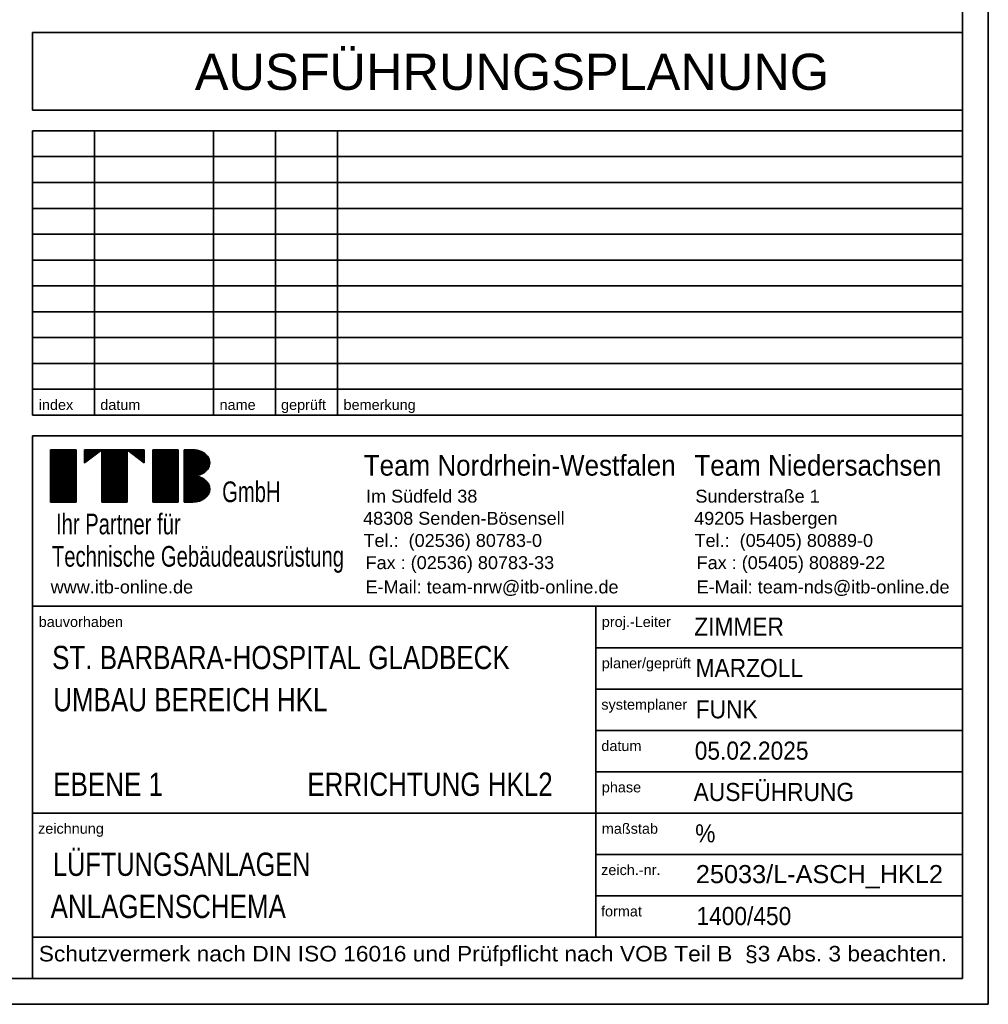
# Model space of a CAD drawing. Extents: x -795 to 605, y 10 to 460.
# Tile 6 of 7: x 417 to 605, y 10 to 200. Entities that reach past the tile are written whole.
import ezdxf

# ---------------------------------------------------------------- set-up
doc = ezdxf.new("R2010")
doc.units = 0
doc.layers.get('0').update_dxf_attribs({"lineweight": 25})
doc.layers.add('Rahmen', color=7, linetype='Continuous', lineweight=35)
doc.layers.add('X_Stempel', color=7, linetype='Continuous', lineweight=35)
doc.styles.get("Standard").update_dxf_attribs({"font": 'arial.ttf'})

# ---------------------------------------------------------------- blocks, each defined once
blk = doc.blocks.new('Blockreferenz-A06A5R5P7Q', base_point=(419.78, 14.99))
at = {"color": 0, "linetype": 'ByBlock', "ltscale": 0.35}
for p, q in [((599.78, 197.99), (419.78, 197.99)), ((419.78, 182.99), (419.78, 197.99)), ((599.78, 182.99), (419.78, 182.99)), ((599.78, 178.99), (419.78, 178.99)), ((419.78, 123.99), (419.78, 178.99)), ((431.78, 123.99), (431.78, 178.99)), ((454.78, 123.99), (454.78, 178.99)), ((466.78, 123.99), (466.78, 178.99)), ((478.78, 123.99), (478.78, 178.99)), ((599.78, 173.99), (419.78, 173.99)), ((599.78, 168.99), (419.78, 168.99)), ((599.78, 163.99), (419.78, 163.99)), ((599.78, 158.99), (419.78, 158.99)), ((599.78, 153.99), (419.78, 153.99)), ((599.78, 148.99), (419.78, 148.99)), ((599.78, 143.99), (419.78, 143.99)), ((599.78, 138.99), (419.78, 138.99)), ((599.78, 133.99), (419.78, 133.99)), ((599.78, 128.99), (419.78, 128.99)), ((599.78, 123.99), (419.78, 123.99)), ((599.78, 119.99), (419.78, 119.99)), ((419.78, 14.99), (419.78, 119.99)), ((599.78, 86.99), (419.78, 86.99)), ((528.78, 22.99), (528.78, 86.99)), ((599.78, 78.99), (528.78, 78.99)), ((599.78, 70.99), (528.78, 70.99)), ((599.78, 62.99), (528.78, 62.99)), ((599.78, 54.99), (528.78, 54.99)), ((599.78, 46.99), (419.78, 46.99)), ((599.78, 38.99), (528.78, 38.99)), ((599.78, 30.99), (528.78, 30.99)), ((599.78, 22.99), (419.78, 22.99)), ((599.78, 14.99), (419.78, 14.99))]:
    blk.add_line(p, q, dxfattribs=at)
at = {"color": 169, "linetype": 'ByBlock', "ltscale": 0.35, "true_color": 0x262f66}
for p, q in [((423.28, 117.29), (428.22, 117.29)), ((423.28, 107.15), (423.28, 117.29)), ((423.28, 117.28), (428.22, 117.28)), ((423.28, 117.22), (428.22, 117.22)), ((423.28, 117.15), (428.22, 117.15)), ((423.28, 117.08), (428.22, 117.08)), ((423.28, 117.02), (428.22, 117.02)), ((423.28, 116.95), (428.22, 116.95)), ((423.28, 116.89), (428.22, 116.89)), ((423.28, 116.82), (428.22, 116.82)), ((423.28, 116.75), (428.22, 116.75)), ((423.28, 116.69), (428.22, 116.69)), ((423.28, 116.62), (428.22, 116.62)), ((423.28, 116.56), (428.22, 116.56)), ((423.28, 116.49), (428.22, 116.49)), ((423.28, 116.42), (428.22, 116.42)), ((423.28, 116.36), (428.22, 116.36)), ((423.28, 116.29), (428.22, 116.29)), ((423.28, 116.23), (428.22, 116.23)), ((428.22, 117.29), (428.22, 107.15)), ((429.86, 117.29), (441.4, 117.29)), ((429.86, 114.75), (429.86, 117.29)), ((433.16, 117.29), (429.86, 114.75)), ((429.86, 117.28), (433.15, 117.28)), ((429.86, 117.22), (433.06, 117.22)), ((429.86, 117.15), (432.98, 117.15)), ((429.86, 117.08), (432.89, 117.08)), ((429.86, 117.02), (432.81, 117.02)), ((429.86, 116.95), (432.72, 116.95)), ((429.86, 116.89), (432.64, 116.89)), ((429.86, 116.82), (432.55, 116.82)), ((429.86, 116.75), (432.46, 116.75)), ((429.86, 116.69), (432.38, 116.69)), ((429.86, 116.62), (432.29, 116.62)), ((429.86, 116.56), (432.21, 116.56)), ((429.86, 116.49), (432.12, 116.49)), ((429.86, 116.42), (432.04, 116.42)), ((429.86, 116.36), (431.95, 116.36)), ((429.86, 116.29), (431.86, 116.29)), ((429.86, 116.23), (431.78, 116.23)), ((433.16, 107.15), (433.16, 117.29)), ((433.16, 107.15), (433.16, 117.29)), ((433.16, 117.28), (438.1, 117.28)), ((433.16, 117.22), (438.1, 117.22)), ((433.16, 117.15), (438.1, 117.15)), ((433.16, 117.08), (438.1, 117.08)), ((433.16, 117.02), (438.1, 117.02)), ((433.16, 116.95), (438.1, 116.95)), ((433.16, 116.89), (438.1, 116.89)), ((433.16, 116.82), (438.1, 116.82)), ((433.16, 116.75), (438.1, 116.75)), ((433.16, 116.69), (438.1, 116.69)), ((433.16, 116.62), (438.1, 116.62)), ((433.16, 116.56), (438.1, 116.56)), ((433.16, 116.49), (438.1, 116.49)), ((433.16, 116.42), (438.1, 116.42)), ((433.16, 116.36), (438.1, 116.36)), ((433.16, 116.29), (438.1, 116.29)), ((433.16, 116.23), (438.1, 116.23)), ((438.1, 117.29), (438.1, 107.15)), ((441.4, 114.75), (438.1, 117.29)), ((441.4, 114.75), (438.1, 117.29)), ((438.11, 117.28), (441.4, 117.28)), ((438.2, 117.22), (441.4, 117.22)), ((438.28, 117.15), (441.4, 117.15)), ((438.37, 117.08), (441.4, 117.08)), ((438.45, 117.02), (441.4, 117.02)), ((438.54, 116.95), (441.4, 116.95)), ((438.62, 116.89), (441.4, 116.89)), ((438.71, 116.82), (441.4, 116.82)), ((438.8, 116.75), (441.4, 116.75)), ((438.88, 116.69), (441.4, 116.69)), ((438.97, 116.62), (441.4, 116.62)), ((439.05, 116.56), (441.4, 116.56)), ((439.14, 116.49), (441.4, 116.49)), ((439.23, 116.42), (441.4, 116.42)), ((439.31, 116.36), (441.4, 116.36)), ((439.4, 116.29), (441.4, 116.29)), ((439.48, 116.23), (441.4, 116.23)), ((441.4, 117.29), (441.4, 114.75)), ((443.04, 117.29), (447.99, 117.29)), ((443.04, 107.15), (443.04, 117.29)), ((443.04, 117.28), (447.99, 117.28)), ((443.04, 117.22), (447.99, 117.22)), ((443.04, 117.15), (447.99, 117.15)), ((443.04, 117.08), (447.99, 117.08)), ((443.04, 117.02), (447.99, 117.02)), ((443.04, 116.95), (447.99, 116.95)), ((443.04, 116.89), (447.99, 116.89)), ((443.04, 116.82), (447.99, 116.82)), ((443.04, 116.75), (447.99, 116.75)), ((443.04, 116.69), (447.99, 116.69)), ((443.04, 116.62), (447.99, 116.62)), ((443.04, 116.56), (447.99, 116.56)), ((443.04, 116.49), (447.99, 116.49)), ((443.04, 116.42), (447.99, 116.42)), ((443.04, 116.36), (447.99, 116.36)), ((443.04, 116.29), (447.99, 116.29)), ((443.04, 116.23), (447.99, 116.23)), ((447.99, 117.29), (447.99, 107.15)), ((449.14, 117.29), (450.79, 117.29)), ((449.14, 107.15), (449.14, 117.29)), ((449.14, 117.28), (451.02, 117.28)), ((449.14, 117.22), (451.57, 117.22)), ((449.14, 117.15), (451.86, 117.15)), ((449.14, 117.08), (452.08, 117.08)), ((449.14, 117.02), (452.27, 117.02)), ((449.14, 116.95), (452.43, 116.95)), ((449.14, 116.89), (452.57, 116.89)), ((449.14, 116.82), (452.69, 116.82)), ((449.14, 116.75), (452.81, 116.75)), ((449.14, 116.69), (452.92, 116.69)), ((449.14, 116.62), (453.01, 116.62)), ((449.14, 116.56), (453.1, 116.56)), ((449.14, 116.49), (453.19, 116.49)), ((449.14, 116.42), (453.26, 116.42)), ((449.14, 116.36), (453.34, 116.36)), ((449.14, 116.29), (453.41, 116.29)), ((449.14, 116.23), (453.47, 116.23)), ((423.28, 116.16), (428.22, 116.16)), ((423.28, 116.09), (428.22, 116.09)), ((423.28, 116.03), (428.22, 116.03)), ((423.28, 115.96), (428.22, 115.96)), ((423.28, 115.9), (428.22, 115.9)), ((423.28, 115.83), (428.22, 115.83)), ((423.28, 115.76), (428.22, 115.76)), ((423.28, 115.7), (428.22, 115.7)), ((423.28, 115.63), (428.22, 115.63)), ((423.28, 115.57), (428.22, 115.57)), ((423.28, 115.5), (428.22, 115.5)), ((423.28, 115.43), (428.22, 115.43)), ((423.28, 115.37), (428.22, 115.37)), ((423.28, 115.3), (428.22, 115.3)), ((423.28, 115.24), (428.22, 115.24)), ((423.28, 115.17), (428.22, 115.17)), ((423.28, 115.1), (428.22, 115.1)), ((423.28, 115.04), (428.22, 115.04)), ((423.28, 114.97), (428.22, 114.97)), ((423.28, 114.91), (428.22, 114.91)), ((423.28, 114.84), (428.22, 114.84)), ((423.28, 114.77), (428.22, 114.77)), ((423.28, 114.71), (428.22, 114.71)), ((423.28, 114.64), (428.22, 114.64)), ((423.28, 114.58), (428.22, 114.58)), ((423.28, 114.51), (428.22, 114.51)), ((423.28, 114.44), (428.22, 114.44)), ((423.28, 114.38), (428.22, 114.38)), ((423.28, 114.31), (428.22, 114.31)), ((429.86, 116.16), (431.69, 116.16)), ((429.86, 116.09), (431.61, 116.09)), ((429.86, 116.03), (431.52, 116.03)), ((429.86, 115.96), (431.43, 115.96)), ((429.86, 115.9), (431.35, 115.9)), ((429.86, 115.83), (431.26, 115.83)), ((429.86, 115.76), (431.18, 115.76)), ((429.86, 115.7), (431.09, 115.7)), ((429.86, 115.63), (431.01, 115.63)), ((429.86, 115.57), (430.92, 115.57)), ((429.86, 115.5), (430.83, 115.5)), ((429.86, 115.43), (430.75, 115.43)), ((429.86, 115.37), (430.66, 115.37)), ((429.86, 115.3), (430.58, 115.3)), ((429.86, 115.24), (430.49, 115.24)), ((429.86, 115.17), (430.41, 115.17)), ((429.86, 115.1), (430.32, 115.1)), ((429.86, 115.04), (430.23, 115.04)), ((429.86, 114.97), (430.15, 114.97)), ((429.86, 114.91), (430.06, 114.91)), ((429.86, 114.84), (429.98, 114.84)), ((429.86, 114.77), (429.89, 114.77)), ((433.16, 116.16), (438.1, 116.16)), ((433.16, 116.09), (438.1, 116.09)), ((433.16, 116.03), (438.1, 116.03)), ((433.16, 115.96), (438.1, 115.96)), ((433.16, 115.9), (438.1, 115.9)), ((433.16, 115.83), (438.1, 115.83)), ((433.16, 115.76), (438.1, 115.76)), ((433.16, 115.7), (438.1, 115.7)), ((433.16, 115.63), (438.1, 115.63)), ((433.16, 115.57), (438.1, 115.57)), ((433.16, 115.5), (438.1, 115.5)), ((433.16, 115.43), (438.1, 115.43)), ((433.16, 115.37), (438.1, 115.37)), ((433.16, 115.3), (438.1, 115.3)), ((433.16, 115.24), (438.1, 115.24)), ((433.16, 115.17), (438.1, 115.17)), ((433.16, 115.1), (438.1, 115.1)), ((433.16, 115.04), (438.1, 115.04)), ((433.16, 114.97), (438.1, 114.97)), ((433.16, 114.91), (438.1, 114.91)), ((433.16, 114.84), (438.1, 114.84)), ((433.16, 114.77), (438.1, 114.77)), ((433.16, 114.71), (438.1, 114.71)), ((433.16, 114.64), (438.1, 114.64)), ((433.16, 114.58), (438.1, 114.58)), ((433.16, 114.51), (438.1, 114.51)), ((433.16, 114.44), (438.1, 114.44)), ((433.16, 114.38), (438.1, 114.38)), ((433.16, 114.31), (438.1, 114.31)), ((439.57, 116.16), (441.4, 116.16)), ((439.65, 116.09), (441.4, 116.09)), ((439.74, 116.03), (441.4, 116.03)), ((439.83, 115.96), (441.4, 115.96)), ((439.91, 115.9), (441.4, 115.9)), ((440, 115.83), (441.4, 115.83)), ((440.08, 115.76), (441.4, 115.76)), ((440.17, 115.7), (441.4, 115.7)), ((440.26, 115.63), (441.4, 115.63)), ((440.34, 115.57), (441.4, 115.57)), ((440.43, 115.5), (441.4, 115.5)), ((440.51, 115.43), (441.4, 115.43)), ((440.6, 115.37), (441.4, 115.37)), ((440.68, 115.3), (441.4, 115.3)), ((440.77, 115.24), (441.4, 115.24)), ((440.86, 115.17), (441.4, 115.17)), ((440.94, 115.1), (441.4, 115.1)), ((441.03, 115.04), (441.4, 115.04)), ((441.11, 114.97), (441.4, 114.97)), ((441.2, 114.91), (441.4, 114.91)), ((441.28, 114.84), (441.4, 114.84)), ((441.37, 114.77), (441.4, 114.77)), ((443.04, 116.16), (447.99, 116.16)), ((443.04, 116.09), (447.99, 116.09)), ((443.04, 116.03), (447.99, 116.03)), ((443.04, 115.96), (447.99, 115.96)), ((443.04, 115.9), (447.99, 115.9)), ((443.04, 115.83), (447.99, 115.83)), ((443.04, 115.76), (447.99, 115.76)), ((443.04, 115.7), (447.99, 115.7)), ((443.04, 115.63), (447.99, 115.63)), ((443.04, 115.57), (447.99, 115.57)), ((443.04, 115.5), (447.99, 115.5)), ((443.04, 115.43), (447.99, 115.43)), ((443.04, 115.37), (447.99, 115.37)), ((443.04, 115.3), (447.99, 115.3)), ((443.04, 115.24), (447.99, 115.24)), ((443.04, 115.17), (447.99, 115.17)), ((443.04, 115.1), (447.99, 115.1)), ((443.04, 115.04), (447.99, 115.04)), ((443.04, 114.97), (447.99, 114.97)), ((443.04, 114.91), (447.99, 114.91)), ((443.04, 114.84), (447.99, 114.84)), ((443.04, 114.77), (447.99, 114.77)), ((443.04, 114.71), (447.99, 114.71)), ((443.04, 114.64), (447.99, 114.64)), ((443.04, 114.58), (447.99, 114.58)), ((443.04, 114.51), (447.99, 114.51)), ((443.04, 114.44), (447.99, 114.44)), ((443.04, 114.38), (447.99, 114.38)), ((443.04, 114.31), (447.99, 114.31)), ((449.14, 116.16), (453.53, 116.16)), ((449.14, 116.09), (453.58, 116.09)), ((449.14, 116.03), (453.63, 116.03)), ((449.14, 115.96), (453.68, 115.96)), ((449.14, 115.9), (453.73, 115.9)), ((449.14, 115.83), (453.77, 115.83)), ((449.14, 115.76), (453.81, 115.76)), ((449.14, 115.7), (453.84, 115.7)), ((449.14, 115.63), (453.88, 115.63)), ((449.14, 115.57), (453.91, 115.57)), ((449.14, 115.5), (453.93, 115.5)), ((449.14, 115.43), (453.96, 115.43)), ((449.14, 115.37), (453.98, 115.37)), ((449.14, 115.3), (454, 115.3)), ((449.14, 115.24), (454.02, 115.24)), ((449.14, 115.17), (454.04, 115.17)), ((449.14, 115.1), (454.05, 115.1)), ((449.14, 115.04), (454.06, 115.04)), ((449.14, 114.97), (454.07, 114.97)), ((449.14, 114.91), (454.07, 114.91)), ((449.14, 114.84), (454.08, 114.84)), ((449.14, 114.77), (454.08, 114.77)), ((449.14, 114.71), (454.08, 114.71)), ((449.14, 114.64), (454.08, 114.64)), ((449.14, 114.58), (454.07, 114.58)), ((449.14, 114.51), (454.07, 114.51)), ((449.14, 114.44), (454.06, 114.44)), ((449.14, 114.38), (454.04, 114.38)), ((449.14, 114.31), (454.03, 114.31)), ((423.28, 114.25), (428.22, 114.25)), ((423.28, 114.18), (428.22, 114.18)), ((423.28, 114.11), (428.22, 114.11)), ((423.28, 114.05), (428.22, 114.05)), ((423.28, 113.98), (428.22, 113.98)), ((423.28, 113.92), (428.22, 113.92)), ((423.28, 113.85), (428.22, 113.85)), ((423.28, 113.78), (428.22, 113.78)), ((423.28, 113.72), (428.22, 113.72)), ((423.28, 113.65), (428.22, 113.65)), ((423.28, 113.59), (428.22, 113.59)), ((423.28, 113.52), (428.22, 113.52)), ((423.28, 113.45), (428.22, 113.45)), ((423.28, 113.39), (428.22, 113.39)), ((423.28, 113.32), (428.22, 113.32)), ((423.28, 113.26), (428.22, 113.26)), ((423.28, 113.19), (428.22, 113.19)), ((423.28, 113.12), (428.22, 113.12)), ((423.28, 113.06), (428.22, 113.06)), ((423.28, 112.99), (428.22, 112.99)), ((423.28, 112.93), (428.22, 112.93)), ((423.28, 112.86), (428.22, 112.86)), ((423.28, 112.79), (428.22, 112.79)), ((423.28, 112.73), (428.22, 112.73)), ((423.28, 112.66), (428.22, 112.66)), ((423.28, 112.6), (428.22, 112.6)), ((423.28, 112.53), (428.22, 112.53)), ((423.28, 112.46), (428.22, 112.46)), ((423.28, 112.4), (428.22, 112.4)), ((433.16, 114.25), (438.1, 114.25)), ((433.16, 114.18), (438.1, 114.18)), ((433.16, 114.11), (438.1, 114.11)), ((433.16, 114.05), (438.1, 114.05)), ((433.16, 113.98), (438.1, 113.98)), ((433.16, 113.92), (438.1, 113.92)), ((433.16, 113.85), (438.1, 113.85)), ((433.16, 113.78), (438.1, 113.78)), ((433.16, 113.72), (438.1, 113.72)), ((433.16, 113.65), (438.1, 113.65)), ((433.16, 113.59), (438.1, 113.59)), ((433.16, 113.52), (438.1, 113.52)), ((433.16, 113.45), (438.1, 113.45)), ((433.16, 113.39), (438.1, 113.39)), ((433.16, 113.32), (438.1, 113.32)), ((433.16, 113.26), (438.1, 113.26)), ((433.16, 113.19), (438.1, 113.19)), ((433.16, 113.12), (438.1, 113.12)), ((433.16, 113.06), (438.1, 113.06)), ((433.16, 112.99), (438.1, 112.99)), ((433.16, 112.93), (438.1, 112.93)), ((433.16, 112.86), (438.1, 112.86)), ((433.16, 112.79), (438.1, 112.79)), ((433.16, 112.73), (438.1, 112.73)), ((433.16, 112.66), (438.1, 112.66)), ((433.16, 112.6), (438.1, 112.6)), ((433.16, 112.53), (438.1, 112.53)), ((433.16, 112.46), (438.1, 112.46)), ((433.16, 112.4), (438.1, 112.4)), ((443.04, 114.25), (447.99, 114.25)), ((443.04, 114.18), (447.99, 114.18)), ((443.04, 114.11), (447.99, 114.11)), ((443.04, 114.05), (447.99, 114.05)), ((443.04, 113.98), (447.99, 113.98)), ((443.04, 113.92), (447.99, 113.92)), ((443.04, 113.85), (447.99, 113.85)), ((443.04, 113.78), (447.99, 113.78)), ((443.04, 113.72), (447.99, 113.72)), ((443.04, 113.65), (447.99, 113.65)), ((443.04, 113.59), (447.99, 113.59)), ((443.04, 113.52), (447.99, 113.52)), ((443.04, 113.45), (447.99, 113.45)), ((443.04, 113.39), (447.99, 113.39)), ((443.04, 113.32), (447.99, 113.32)), ((443.04, 113.26), (447.99, 113.26)), ((443.04, 113.19), (447.99, 113.19)), ((443.04, 113.12), (447.99, 113.12)), ((443.04, 113.06), (447.99, 113.06)), ((443.04, 112.99), (447.99, 112.99)), ((443.04, 112.93), (447.99, 112.93)), ((443.04, 112.86), (447.99, 112.86)), ((443.04, 112.79), (447.99, 112.79)), ((443.04, 112.73), (447.99, 112.73)), ((443.04, 112.66), (447.99, 112.66)), ((443.04, 112.6), (447.99, 112.6)), ((443.04, 112.53), (447.99, 112.53)), ((443.04, 112.46), (447.99, 112.46)), ((443.04, 112.4), (447.99, 112.4)), ((449.14, 114.25), (454.01, 114.25)), ((449.14, 114.18), (454, 114.18)), ((449.14, 114.11), (453.97, 114.11)), ((449.14, 114.05), (453.95, 114.05)), ((449.14, 113.98), (453.92, 113.98)), ((449.14, 113.92), (453.9, 113.92)), ((449.14, 113.85), (453.86, 113.85)), ((449.14, 113.78), (453.83, 113.78)), ((449.14, 113.72), (453.79, 113.72)), ((449.14, 113.65), (453.75, 113.65)), ((449.14, 113.59), (453.71, 113.59)), ((449.14, 113.52), (453.66, 113.52)), ((449.14, 113.45), (453.61, 113.45)), ((449.14, 113.39), (453.56, 113.39)), ((449.14, 113.32), (453.5, 113.32)), ((449.14, 113.26), (453.44, 113.26)), ((449.14, 113.19), (453.38, 113.19)), ((449.14, 113.12), (453.31, 113.12)), ((449.14, 113.06), (453.23, 113.06)), ((449.14, 112.99), (453.15, 112.99)), ((449.14, 112.93), (453.07, 112.93)), ((449.14, 112.86), (452.97, 112.86)), ((449.14, 112.79), (452.87, 112.79)), ((449.14, 112.73), (452.77, 112.73)), ((449.14, 112.66), (452.65, 112.66)), ((449.14, 112.6), (452.51, 112.6)), ((449.14, 112.53), (452.37, 112.53)), ((449.14, 112.46), (452.2, 112.46)), ((449.14, 112.4), (452, 112.4)), ((423.28, 112.33), (428.22, 112.33)), ((423.28, 112.27), (428.22, 112.27)), ((423.28, 112.2), (428.22, 112.2)), ((423.28, 112.13), (428.22, 112.13)), ((423.28, 112.07), (428.22, 112.07)), ((423.28, 112), (428.22, 112)), ((423.28, 111.94), (428.22, 111.94)), ((423.28, 111.87), (428.22, 111.87)), ((423.28, 111.8), (428.22, 111.8)), ((423.28, 111.74), (428.22, 111.74)), ((423.28, 111.67), (428.22, 111.67)), ((423.28, 111.61), (428.22, 111.61)), ((423.28, 111.54), (428.22, 111.54)), ((423.28, 111.47), (428.22, 111.47)), ((423.28, 111.41), (428.22, 111.41)), ((423.28, 111.34), (428.22, 111.34)), ((423.28, 111.28), (428.22, 111.28)), ((423.28, 111.21), (428.22, 111.21)), ((423.28, 111.14), (428.22, 111.14)), ((423.28, 111.08), (428.22, 111.08)), ((423.28, 111.01), (428.22, 111.01)), ((423.28, 110.95), (428.22, 110.95)), ((423.28, 110.88), (428.22, 110.88)), ((423.28, 110.81), (428.22, 110.81)), ((423.28, 110.75), (428.22, 110.75)), ((423.28, 110.68), (428.22, 110.68)), ((423.28, 110.62), (428.22, 110.62)), ((423.28, 110.55), (428.22, 110.55)), ((433.16, 112.33), (438.1, 112.33)), ((433.16, 112.27), (438.1, 112.27)), ((433.16, 112.2), (438.1, 112.2)), ((433.16, 112.13), (438.1, 112.13)), ((433.16, 112.07), (438.1, 112.07)), ((433.16, 112), (438.1, 112)), ((433.16, 111.94), (438.1, 111.94)), ((433.16, 111.87), (438.1, 111.87)), ((433.16, 111.8), (438.1, 111.8)), ((433.16, 111.74), (438.1, 111.74)), ((433.16, 111.67), (438.1, 111.67)), ((433.16, 111.61), (438.1, 111.61)), ((433.16, 111.54), (438.1, 111.54)), ((433.16, 111.47), (438.1, 111.47)), ((433.16, 111.41), (438.1, 111.41)), ((433.16, 111.34), (438.1, 111.34)), ((433.16, 111.28), (438.1, 111.28)), ((433.16, 111.21), (438.1, 111.21)), ((433.16, 111.14), (438.1, 111.14)), ((433.16, 111.08), (438.1, 111.08)), ((433.16, 111.01), (438.1, 111.01)), ((433.16, 110.95), (438.1, 110.95)), ((433.16, 110.88), (438.1, 110.88)), ((433.16, 110.81), (438.1, 110.81)), ((433.16, 110.75), (438.1, 110.75)), ((433.16, 110.68), (438.1, 110.68)), ((433.16, 110.62), (438.1, 110.62)), ((433.16, 110.55), (438.1, 110.55)), ((443.04, 112.33), (447.99, 112.33)), ((443.04, 112.27), (447.99, 112.27)), ((443.04, 112.2), (447.99, 112.2)), ((443.04, 112.13), (447.99, 112.13)), ((443.04, 112.07), (447.99, 112.07)), ((443.04, 112), (447.99, 112)), ((443.04, 111.94), (447.99, 111.94)), ((443.04, 111.87), (447.99, 111.87)), ((443.04, 111.8), (447.99, 111.8)), ((443.04, 111.74), (447.99, 111.74)), ((443.04, 111.67), (447.99, 111.67)), ((443.04, 111.61), (447.99, 111.61)), ((443.04, 111.54), (447.99, 111.54)), ((443.04, 111.47), (447.99, 111.47)), ((443.04, 111.41), (447.99, 111.41)), ((443.04, 111.34), (447.99, 111.34)), ((443.04, 111.28), (447.99, 111.28)), ((443.04, 111.21), (447.99, 111.21)), ((443.04, 111.14), (447.99, 111.14)), ((443.04, 111.08), (447.99, 111.08)), ((443.04, 111.01), (447.99, 111.01)), ((443.04, 110.95), (447.99, 110.95)), ((443.04, 110.88), (447.99, 110.88)), ((443.04, 110.81), (447.99, 110.81)), ((443.04, 110.75), (447.99, 110.75)), ((443.04, 110.68), (447.99, 110.68)), ((443.04, 110.62), (447.99, 110.62)), ((443.04, 110.55), (447.99, 110.55)), ((449.14, 112.33), (451.76, 112.33)), ((449.14, 112.27), (451.41, 112.27)), ((449.14, 112.2), (451.2, 112.2)), ((449.14, 112.13), (451.64, 112.13)), ((449.14, 112.07), (451.91, 112.07)), ((449.14, 112), (452.12, 112)), ((449.14, 111.94), (452.3, 111.94)), ((449.14, 111.87), (452.46, 111.87)), ((449.14, 111.8), (452.59, 111.8)), ((449.14, 111.74), (452.72, 111.74)), ((449.14, 111.67), (452.83, 111.67)), ((449.14, 111.61), (452.94, 111.61)), ((449.14, 111.54), (453.03, 111.54)), ((449.14, 111.47), (453.12, 111.47)), ((449.14, 111.41), (453.2, 111.41)), ((449.14, 111.34), (453.28, 111.34)), ((449.14, 111.28), (453.35, 111.28)), ((449.14, 111.21), (453.42, 111.21)), ((449.14, 111.14), (453.48, 111.14)), ((449.14, 111.08), (453.54, 111.08)), ((449.14, 111.01), (453.59, 111.01)), ((449.14, 110.95), (453.64, 110.95)), ((449.14, 110.88), (453.69, 110.88)), ((449.14, 110.81), (453.74, 110.81)), ((449.14, 110.75), (453.78, 110.75)), ((449.14, 110.68), (453.82, 110.68)), ((449.14, 110.62), (453.85, 110.62)), ((449.14, 110.55), (453.88, 110.55)), ((423.28, 110.48), (428.22, 110.48)), ((423.28, 110.42), (428.22, 110.42)), ((423.28, 110.35), (428.22, 110.35)), ((423.28, 110.29), (428.22, 110.29)), ((423.28, 110.22), (428.22, 110.22)), ((423.28, 110.15), (428.22, 110.15)), ((423.28, 110.09), (428.22, 110.09)), ((423.28, 110.02), (428.22, 110.02)), ((423.28, 109.96), (428.22, 109.96)), ((423.28, 109.89), (428.22, 109.89)), ((423.28, 109.82), (428.22, 109.82)), ((423.28, 109.76), (428.22, 109.76)), ((423.28, 109.69), (428.22, 109.69)), ((423.28, 109.63), (428.22, 109.63)), ((423.28, 109.56), (428.22, 109.56)), ((423.28, 109.49), (428.22, 109.49)), ((423.28, 109.43), (428.22, 109.43)), ((423.28, 109.36), (428.22, 109.36)), ((423.28, 109.3), (428.22, 109.3)), ((423.28, 109.23), (428.22, 109.23)), ((423.28, 109.16), (428.22, 109.16)), ((423.28, 109.1), (428.22, 109.1)), ((423.28, 109.03), (428.22, 109.03)), ((423.28, 108.97), (428.22, 108.97)), ((423.28, 108.9), (428.22, 108.9)), ((423.28, 108.83), (428.22, 108.83)), ((423.28, 108.77), (428.22, 108.77)), ((423.28, 108.7), (428.22, 108.7)), ((423.28, 108.64), (428.22, 108.64)), ((433.16, 110.48), (438.1, 110.48)), ((433.16, 110.42), (438.1, 110.42)), ((433.16, 110.35), (438.1, 110.35)), ((433.16, 110.29), (438.1, 110.29)), ((433.16, 110.22), (438.1, 110.22)), ((433.16, 110.15), (438.1, 110.15)), ((433.16, 110.09), (438.1, 110.09)), ((433.16, 110.02), (438.1, 110.02)), ((433.16, 109.96), (438.1, 109.96)), ((433.16, 109.89), (438.1, 109.89)), ((433.16, 109.82), (438.1, 109.82)), ((433.16, 109.76), (438.1, 109.76)), ((433.16, 109.69), (438.1, 109.69)), ((433.16, 109.63), (438.1, 109.63)), ((433.16, 109.56), (438.1, 109.56)), ((433.16, 109.49), (438.1, 109.49)), ((433.16, 109.43), (438.1, 109.43)), ((433.16, 109.36), (438.1, 109.36)), ((433.16, 109.3), (438.1, 109.3)), ((433.16, 109.23), (438.1, 109.23)), ((433.16, 109.16), (438.1, 109.16)), ((433.16, 109.1), (438.1, 109.1)), ((433.16, 109.03), (438.1, 109.03)), ((433.16, 108.97), (438.1, 108.97)), ((433.16, 108.9), (438.1, 108.9)), ((433.16, 108.83), (438.1, 108.83)), ((433.16, 108.77), (438.1, 108.77)), ((433.16, 108.7), (438.1, 108.7)), ((433.16, 108.64), (438.1, 108.64)), ((443.04, 110.48), (447.99, 110.48)), ((443.04, 110.42), (447.99, 110.42)), ((443.04, 110.35), (447.99, 110.35)), ((443.04, 110.29), (447.99, 110.29)), ((443.04, 110.22), (447.99, 110.22)), ((443.04, 110.15), (447.99, 110.15)), ((443.04, 110.09), (447.99, 110.09)), ((443.04, 110.02), (447.99, 110.02)), ((443.04, 109.96), (447.99, 109.96)), ((443.04, 109.89), (447.99, 109.89)), ((443.04, 109.82), (447.99, 109.82)), ((443.04, 109.76), (447.99, 109.76)), ((443.04, 109.69), (447.99, 109.69)), ((443.04, 109.63), (447.99, 109.63)), ((443.04, 109.56), (447.99, 109.56)), ((443.04, 109.49), (447.99, 109.49)), ((443.04, 109.43), (447.99, 109.43)), ((443.04, 109.36), (447.99, 109.36)), ((443.04, 109.3), (447.99, 109.3)), ((443.04, 109.23), (447.99, 109.23)), ((443.04, 109.16), (447.99, 109.16)), ((443.04, 109.1), (447.99, 109.1)), ((443.04, 109.03), (447.99, 109.03)), ((443.04, 108.97), (447.99, 108.97)), ((443.04, 108.9), (447.99, 108.9)), ((443.04, 108.83), (447.99, 108.83)), ((443.04, 108.77), (447.99, 108.77)), ((443.04, 108.7), (447.99, 108.7)), ((443.04, 108.64), (447.99, 108.64)), ((449.14, 110.48), (453.91, 110.48)), ((449.14, 110.42), (453.94, 110.42)), ((449.14, 110.35), (453.96, 110.35)), ((449.14, 110.29), (453.99, 110.29)), ((449.14, 110.22), (454.01, 110.22)), ((449.14, 110.15), (454.02, 110.15)), ((449.14, 110.09), (454.04, 110.09)), ((449.14, 110.02), (454.05, 110.02)), ((449.14, 109.96), (454.06, 109.96)), ((449.14, 109.89), (454.07, 109.89)), ((449.14, 109.82), (454.08, 109.82)), ((449.14, 109.76), (454.08, 109.76)), ((449.14, 109.69), (454.08, 109.69)), ((449.14, 109.63), (454.08, 109.63)), ((449.14, 109.56), (454.08, 109.56)), ((449.14, 109.49), (454.07, 109.49)), ((449.14, 109.43), (454.06, 109.43)), ((449.14, 109.36), (454.05, 109.36)), ((449.14, 109.3), (454.04, 109.3)), ((449.14, 109.23), (454.03, 109.23)), ((449.14, 109.16), (454.01, 109.16)), ((449.14, 109.1), (453.99, 109.1)), ((449.14, 109.03), (453.97, 109.03)), ((449.14, 108.97), (453.95, 108.97)), ((449.14, 108.9), (453.92, 108.9)), ((449.14, 108.83), (453.89, 108.83)), ((449.14, 108.77), (453.86, 108.77)), ((449.14, 108.7), (453.82, 108.7)), ((449.14, 108.64), (453.79, 108.64)), ((423.28, 108.57), (428.22, 108.57)), ((423.28, 108.5), (428.22, 108.5)), ((423.28, 108.44), (428.22, 108.44)), ((423.28, 108.37), (428.22, 108.37)), ((423.28, 108.31), (428.22, 108.31)), ((423.28, 108.24), (428.22, 108.24)), ((423.28, 108.17), (428.22, 108.17)), ((423.28, 108.11), (428.22, 108.11)), ((423.28, 108.04), (428.22, 108.04)), ((423.28, 107.98), (428.22, 107.98)), ((423.28, 107.91), (428.22, 107.91)), ((423.28, 107.84), (428.22, 107.84)), ((423.28, 107.78), (428.22, 107.78)), ((423.28, 107.71), (428.22, 107.71)), ((423.28, 107.65), (428.22, 107.65)), ((423.28, 107.58), (428.22, 107.58)), ((423.28, 107.51), (428.22, 107.51)), ((423.28, 107.45), (428.22, 107.45)), ((423.28, 107.38), (428.22, 107.38)), ((423.28, 107.32), (428.22, 107.32)), ((423.28, 107.25), (428.22, 107.25)), ((423.28, 107.18), (428.22, 107.18)), ((428.22, 107.15), (423.28, 107.15)), ((433.16, 108.57), (438.1, 108.57)), ((433.16, 108.5), (438.1, 108.5)), ((433.16, 108.44), (438.1, 108.44)), ((433.16, 108.37), (438.1, 108.37)), ((433.16, 108.31), (438.1, 108.31)), ((433.16, 108.24), (438.1, 108.24)), ((433.16, 108.17), (438.1, 108.17)), ((433.16, 108.11), (438.1, 108.11)), ((433.16, 108.04), (438.1, 108.04)), ((433.16, 107.98), (438.1, 107.98)), ((433.16, 107.91), (438.1, 107.91)), ((433.16, 107.84), (438.1, 107.84)), ((433.16, 107.78), (438.1, 107.78)), ((433.16, 107.71), (438.1, 107.71)), ((433.16, 107.65), (438.1, 107.65)), ((433.16, 107.58), (438.1, 107.58)), ((433.16, 107.51), (438.1, 107.51)), ((433.16, 107.45), (438.1, 107.45)), ((433.16, 107.38), (438.1, 107.38)), ((433.16, 107.32), (438.1, 107.32)), ((433.16, 107.25), (438.1, 107.25)), ((433.16, 107.18), (438.1, 107.18)), ((438.1, 107.15), (433.16, 107.15)), ((438.1, 107.15), (433.16, 107.15)), ((443.04, 108.57), (447.99, 108.57)), ((443.04, 108.5), (447.99, 108.5)), ((443.04, 108.44), (447.99, 108.44)), ((443.04, 108.37), (447.99, 108.37)), ((443.04, 108.31), (447.99, 108.31)), ((443.04, 108.24), (447.99, 108.24)), ((443.04, 108.17), (447.99, 108.17)), ((443.04, 108.11), (447.99, 108.11)), ((443.04, 108.04), (447.99, 108.04)), ((443.04, 107.98), (447.99, 107.98)), ((443.04, 107.91), (447.99, 107.91)), ((443.04, 107.84), (447.99, 107.84)), ((443.04, 107.78), (447.99, 107.78)), ((443.04, 107.71), (447.99, 107.71)), ((443.04, 107.65), (447.99, 107.65)), ((443.04, 107.58), (447.99, 107.58)), ((443.04, 107.51), (447.99, 107.51)), ((443.04, 107.45), (447.99, 107.45)), ((443.04, 107.38), (447.99, 107.38)), ((443.04, 107.32), (447.99, 107.32)), ((443.04, 107.25), (447.99, 107.25)), ((443.04, 107.18), (447.99, 107.18)), ((447.99, 107.15), (443.04, 107.15)), ((449.14, 108.57), (453.74, 108.57)), ((449.14, 108.5), (453.7, 108.5)), ((449.14, 108.44), (453.65, 108.44)), ((449.14, 108.37), (453.6, 108.37)), ((449.14, 108.31), (453.55, 108.31)), ((449.14, 108.24), (453.49, 108.24)), ((449.14, 108.17), (453.43, 108.17)), ((449.14, 108.11), (453.36, 108.11)), ((449.14, 108.04), (453.29, 108.04)), ((449.14, 107.98), (453.22, 107.98)), ((449.14, 107.91), (453.14, 107.91)), ((449.14, 107.84), (453.05, 107.84)), ((449.14, 107.78), (452.96, 107.78)), ((449.14, 107.71), (452.85, 107.71)), ((449.14, 107.65), (452.74, 107.65)), ((449.14, 107.58), (452.62, 107.58)), ((449.14, 107.51), (452.49, 107.51)), ((449.14, 107.45), (452.33, 107.45)), ((449.14, 107.38), (452.16, 107.38)), ((449.14, 107.32), (451.96, 107.32)), ((449.14, 107.25), (451.7, 107.25)), ((449.14, 107.18), (451.32, 107.18)), ((450.79, 107.15), (449.14, 107.15))]:
    blk.add_line(p, q, dxfattribs=at)
at = {"color": 169, "linetype": 'ByBlock', "ltscale": 0.35, "true_color": 0x262f66, "extrusion": (0, 0, -1)}
for centre, start_param in [((450.79, 114.75), 4.712389), ((450.79, 109.69), 4.717625)]:
    blk.add_ellipse(centre, major_axis=(3.29, 0), ratio=0.769231, start_param=start_param, end_param=7.853982, dxfattribs=at)
at = {"color": 0, "attachment_point": 1}
for s, insert, char_height in [('{\\fArial;AUSFÜHRUNGSPLANUNG}', (451.19, 193.91), 7), ('{\\fArial;index}', (420.97, 126.99), 2), ('{\\fArial;datum}', (432.88, 126.99), 2), ('{\\fArial;name}', (455.97, 126.99), 2), ('{\\fArial;geprüft}', (467.88, 126.99), 2), ('{\\fArial;bemerkung}', (479.97, 126.99), 2), ('{\\W0.9;\\fArial;Team Nordrhein-Westfalen}', (483.89, 116.27), 4), ('{\\W0.9;\\fArial;Team Niedersachsen}', (547.89, 116.27), 4), ('{\\W0.7;\\fArial;GmbH}', (456.48, 111.15), 4), ('{\\fArial;Im Südfeld 38}', (484.33, 109.55), 2.5), ('{\\fArial;Sunderstraße 1}', (548.08, 109.55), 2.5), ('{\\W0.7;\\fArial;Ihr Partner für}', (424.32, 104.92), 4), ('{\\fArial;48308 Senden-Bösensell}', (483.76, 105.27), 2.5), ('{\\fArial;49205 Hasbergen}', (547.84, 105.27), 2.5), ('{\\fArial;Tel.:  (02536) 80783-0}', (483.84, 100.98), 2.5), ('{\\fArial;Tel.:  (05405) 80889-0}', (547.92, 100.98), 2.5), ('{\\W0.7;\\fArial;Technische Gebäudeausrüstung}', (423.53, 98.66), 4), ('{\\fArial;Fax : (02536) 80783-33}', (484.24, 96.69), 2.5), ('{\\fArial;Fax : (05405) 80889-22}', (548.32, 96.69), 2.5), ('{\\fArial;www.itb-online.de}', (423.29, 91.99), 2.5), ('{\\fArial;E-Mail: team-nrw@itb-online.de}', (484.24, 91.99), 2.5), ('{\\fArial;E-Mail: team-nds@itb-online.de}', (548.32, 91.99), 2.5), ('{\\fArial;bauvorhaben}', (420.97, 84.99), 2), ('{\\fArial;proj.-Leiter}', (529.97, 84.99), 2), ('{\\W0.9;\\fArial;ZIMMER}', (547.86, 84.82), 3.5), ('{\\W0.8;\\fArial;ST. BARBARA-HOSPITAL GLADBECK}', (423.56, 79.34), 4.5), ('{\\fArial;planer/geprüft}', (529.97, 76.99), 2), ('{\\W0.9;\\fArial;MARZOLL}', (548.12, 76.82), 3.5), ('{\\W0.8;\\fArial;UMBAU BEREICH HKL}', (423.77, 71.17), 4.5), ('{\\fArial;systemplaner}', (529.87, 68.99), 2), ('{\\W0.9;\\fArial;FUNK}', (548.15, 68.82), 3.5), ('{\\fArial;datum}', (529.88, 60.99), 2), ('{\\W0.9;\\fArial;05.02.2025}', (547.96, 60.82), 3.5), ('{\\W0.8;\\fArial;EBENE 1                    ERRICHTUNG HKL2}', (423.78, 54.82), 4.5), ('{\\W0.9;\\fArial;AUSFÜHRUNG}', (547.75, 52.82), 3.5), ('{\\fArial;phase}', (529.97, 52.99), 2), ('{\\fArial;zeichnung}', (420.84, 44.99), 2), ('{\\fArial;maßstab}', (529.97, 44.99), 2), ('{\\W0.9;\\fArial;%}', (548.05, 44.82), 3.5), ('{\\W0.78;\\fArial;LÜFTUNGSANLAGEN}', (423.73, 39.34), 4.5), ('{\\fArial;zeich.-nr.}', (529.84, 36.99), 2), ('{\\W0.8;\\fArial;ANLAGENSCHEMA}', (423.27, 31.17), 4.5), ('{\\fArial;format}', (529.81, 28.99), 2), ('{\\W0.9;\\fArial;1400/450}', (548.29, 28.82), 3.5), ('{\\W1.05;\\fArial;Schutzvermerk nach DIN ISO 16016 und Prüfpflicht nach VOB Teil B  §3 Abs. 3 beachten.}', (420.98, 21.28), 3)]:
    blk.add_mtext(s, dxfattribs=dict(at, insert=insert, char_height=char_height))
at = {"color": 0, "linetype": 'ByBlock', "ltscale": 0.35, "insert": (548.18, 36.93), "char_height": 3.5, "attachment_point": 1}
blk.add_mtext('{\\fArial;25033/L-ASCH_HKL2}', dxfattribs=at)
blk = doc.blocks.new('Blockreferenz-A06A5R617Q', base_point=(-795.22, 9.99))
at = {"layer": 'Rahmen', "color": 0, "linetype": 'ByBlock', "ltscale": 0.35}
for p, q in [((604.78, 9.99), (604.78, 459.99)), ((599.78, 14.99), (599.78, 454.99)), ((-775.22, 14.99), (599.78, 14.99)), ((-795.22, 9.99), (604.78, 9.99))]:
    blk.add_line(p, q, dxfattribs=at)

msp = doc.modelspace()

# ---------------------------------------------------------------- block references
at = {"ltscale": 0.25}
msp.add_blockref('Blockreferenz-A06A5R617Q', (-795.22, 9.99), dxfattribs=at)
at = {"layer": 'X_Stempel', "lineweight": -2, "ltscale": 0.13}
msp.add_blockref('Blockreferenz-A06A5R5P7Q', (419.78, 14.99), dxfattribs=at)

doc.saveas('drawing.dxf')
